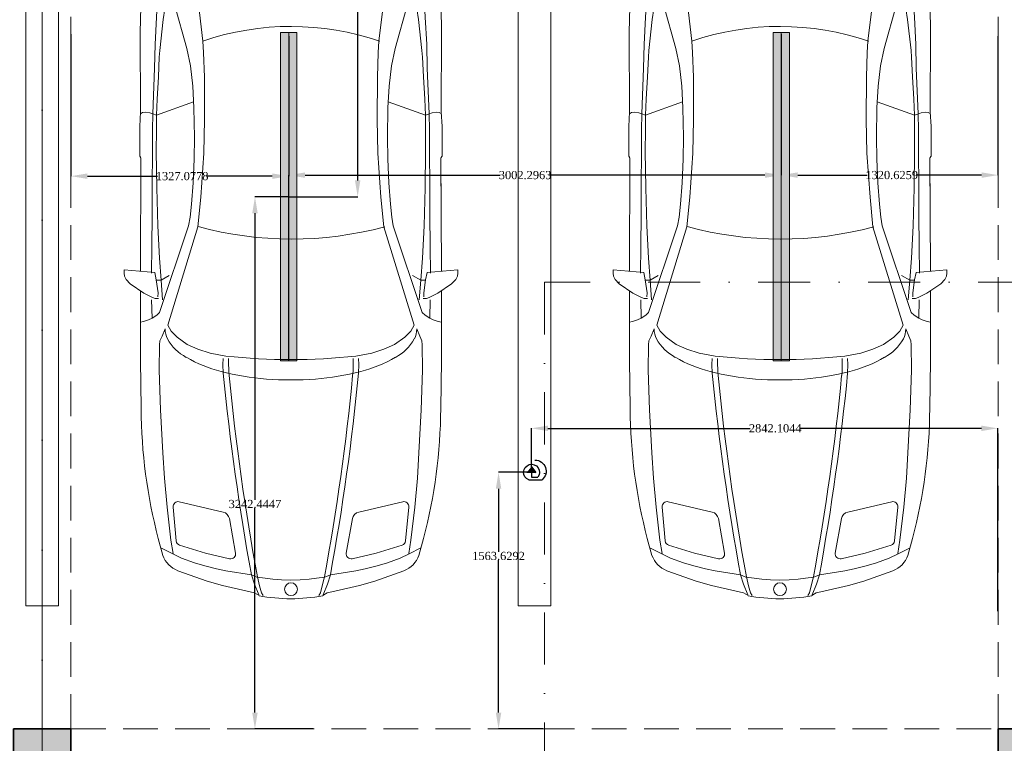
# Model space of a CAD drawing. Header units: inches. Extents: x -177438 to 34922, y -9538 to 55319.
# Tile 42 of 59: x 7631 to 13632, y 11710 to 16119. Entities that reach past the tile are written whole.
import ezdxf
from ezdxf.enums import TextEntityAlignment as Align

# ---------------------------------------------------------------- set-up
doc = ezdxf.new("R2010")
doc.units = ezdxf.units.IN
doc.header["$MEASUREMENT"] = 0
doc.linetypes.add('Dot & Dashed', pattern=[670.277762, 317.5, -176.388889, 0, -176.388874])
doc.linetypes.add('Hidden', pattern=[317.5, 211.666667, -105.833333])
for name, color, linetype in [('- განათება', 7, 'Continuous'), ('Dimensioning - General', 7, 'Continuous'), ('Marker - Section', 7, 'Continuous'), ('Structural - Bearing', 7, 'Continuous'), ('Structural - Grid', 7, 'Continuous')]:
    doc.layers.add(name, color=color, linetype=linetype)
for name, color, linetype, lineweight, true_color in [('Marker - Section_Pen_No__108', 7, 'Continuous', 13, 0xfd8379), ('Structural - Bearing_Pen_No__102', 7, 'Continuous', 13, 0xcccccc), ('Structural - Bearing_Pen_No__161', 7, 'Continuous', 13, 0x6a6a6a), ('Structural - Bearing_Pen_No__28', 7, 'Continuous', 35, 0xa80f02), ('Structural - Bearing_Pen_No__81', 7, 'Continuous', 20, 0x6a6a6a), ('Structural - Grid_Pen_No__81', 7, 'Continuous', 20, 0x6a6a6a)]:
    doc.layers.add(name, color=color, linetype=linetype, lineweight=lineweight, true_color=true_color)
doc.layers.add('New_Interior - Furniture _Pen_No__1', color=7, linetype='Continuous', lineweight=13)
doc.layers.add('Structural - Bearing_Pen_No__20', color=1, linetype='Continuous', lineweight=0)
doc.styles.add('GENERATED_STYLE_3', font='txt')
doc.styles.get("Standard").update_dxf_attribs({"font": 'arial.ttf'})
doc.dimstyles.new('GENERATED_STYLE__2', dxfattribs={"dimtxt": 100, "dimasz": 76, "dimexe": 0.18, "dimexo": 0.0625, "dimgap": 0, "dimtad": 0, "dimtih": 1, "dimtoh": 1, "dimdec": 0, "dimlfac": 0.1, "dimzin": 0, "dimdsep": 46, "dimtxsty": 'GENERATED_STYLE_3', "dimblk": 'ARROWHEAD_5', "dimblk1": 'ARROWHEAD_5', "dimblk2": 'ARROWHEAD_5', "dimcen": 0.09, "dimse1": 1, "dimse2": 1, "dimclrd": 7, "dimclre": 7, "dimclrt": 7, "dimadec": 0, "dimazin": 0, "dimtfac": 1, "dimtdec": 4, "dimtmove": 0, "dimatfit": 3, "dimfxl": 1, "dimtolj": 1, "dimtzin": 0, "dimarcsym": 0})
doc.dimstyles.get("Standard").update_dxf_attribs({"dimtxt": 0.18, "dimasz": 0.18, "dimexe": 0.18, "dimexo": 0.0625, "dimgap": 0.09, "dimtad": 0, "dimtih": 1, "dimtoh": 1, "dimdec": 4, "dimzin": 0, "dimdsep": 46, "dimtxsty": 'Standard', "dimcen": 0.09, "dimadec": 0, "dimazin": 0, "dimtfac": 1, "dimtdec": 4, "dimtofl": 0, "dimtmove": 0, "dimatfit": 3, "dimfxl": 1, "dimtolj": 1, "dimtzin": 0, "dimarcsym": 0})

# ---------------------------------------------------------------- blocks, each defined once
blk = doc.blocks.new('Column_20', base_point=(-23008.8, 32663))
at = {"layer": 'Structural - Bearing_Pen_No__161', "linetype": 'Continuous', "lineweight": 0, "true_color": 0x6a6a6a}
blk.add_hatch(color=251, dxfattribs=at).paths.add_polyline_path([(-22833.8, 32488), (-22833.8, 32838), (-23183.8, 32838), (-23183.8, 32488)])
at = {"layer": 'Structural - Bearing_Pen_No__20', "color": 1, "linetype": 'Continuous', "lineweight": 0}
for p, q in [((-23008.8, 32743), (-23008.8, 32918)), ((-23088.8, 32663), (-23263.8, 32663)), ((-22928.8, 32663), (-22753.8, 32663)), ((-23008.8, 32583), (-23008.8, 32408))]:
    blk.add_line(p, q, dxfattribs=at)
blk.add_point((-23008.8, 32663), dxfattribs=at)
at = {"layer": 'Structural - Bearing_Pen_No__28', "color": 14, "linetype": 'Continuous', "lineweight": 35, "true_color": 0xa80f02, "flags": 128}
blk.add_lwpolyline([(-22833.8, 32488), (-22833.8, 32838), (-23183.8, 32838), (-23183.8, 32488)], close=True, dxfattribs=at)
blk = doc.blocks.new('Column_24', base_point=(-17008.8, 32663))
at = {"layer": 'Structural - Bearing_Pen_No__161', "linetype": 'Continuous', "lineweight": 0, "true_color": 0x6a6a6a}
blk.add_hatch(color=251, dxfattribs=at).paths.add_polyline_path([(-16833.8, 32488), (-16833.8, 32838), (-17183.8, 32838), (-17183.8, 32488)])
at = {"layer": 'Structural - Bearing_Pen_No__20', "color": 1, "linetype": 'Continuous', "lineweight": 0}
for p, q in [((-17008.8, 32743), (-17008.8, 32918)), ((-17088.8, 32663), (-17263.8, 32663)), ((-16928.8, 32663), (-16753.8, 32663)), ((-17008.8, 32583), (-17008.8, 32408))]:
    blk.add_line(p, q, dxfattribs=at)
blk.add_point((-17008.8, 32663), dxfattribs=at)
at = {"layer": 'Structural - Bearing_Pen_No__28', "color": 14, "linetype": 'Continuous', "lineweight": 35, "true_color": 0xa80f02, "flags": 128}
blk.add_lwpolyline([(-16833.8, 32488), (-16833.8, 32838), (-17183.8, 32838), (-17183.8, 32488)], close=True, dxfattribs=at)
blk = doc.blocks.new('Standard grid marker_2')
at = {"layer": 'Structural - Grid_Pen_No__81', "color": 251, "linetype": 'Continuous', "lineweight": 20, "true_color": 0x6a6a6a}
blk.add_line((1000, 0), (27734.9, 0), dxfattribs=at)
at = {"layer": 'Structural - Grid_Pen_No__81', "color": 251, "lineweight": 20, "true_color": 0x6a6a6a, "style": 'GENERATED_STYLE_3'}
for tag, p in [('AC_MarkerText_1_0', (-1.5, -46.7)), ('AC_MarkerText_1_1', (28933.4, -46.7))]:
    blk.add_attdef(tag, text='', height=100, rotation=270, dxfattribs=at).set_placement(p, align=Align.TOP_CENTER)
blk = doc.blocks.new('Parking Place')
at = {"layer": 'New_Interior - Furniture _Pen_No__1', "color": 7, "linetype": 'Continuous', "lineweight": 13, "flags": 128}
for points in [[(-100, 0), (100, 0), (100, 5000), (-100, 5000)], [(2900, 0), (3100, 0), (3100, 5000), (2900, 5000)]]:
    blk.add_lwpolyline(points, close=True, dxfattribs=at)
blk = doc.blocks.new('Parking Place_4')
at = {"layer": 'New_Interior - Furniture _Pen_No__1', "color": 7, "linetype": 'Continuous', "lineweight": 13, "flags": 128}
for points in [[(1400, 4900), (1600, 4900), (1600, 5100), (1400, 5100)], [(-100, 0), (100, 0), (100, 5000), (-100, 5000)], [(2900, 0), (3100, 0), (3100, 5000), (2900, 5000)]]:
    blk.add_lwpolyline(points, close=True, dxfattribs=at)
blk = doc.blocks.new('Car Symbol 27')
at = {"layer": 'New_Interior - Furniture _Pen_No__1', "color": 7, "linetype": 'Continuous', "lineweight": 13}
for p, q in [((-1983.9, 1016.7), (-2004, 1016.7)), ((-2004, 1016.7), (-1988.6, 830.1)), ((-1964.9, 1014.4), (-1983.9, 1016.7)), ((-1944.8, 1004.3), (-1964.9, 1014.4)), ((-1919.1, 979.7), (-1944.8, 1004.3)), ((-1861.1, 895.8), (-1919.1, 979.7)), ((-3842.3, 905.7), (-4261.3, 866.7)), ((-3606.5, 915.3), (-3842.3, 905.7)), ((-3450, 918.4), (-3606.5, 915.3)), ((-2966.2, 916.5), (-3450, 918.4)), ((-2876.8, 920.8), (-2966.2, 916.5)), ((-2962.8, 904.3), (-2965.1, 886.4)), ((-2954.6, 917.1), (-2962.8, 904.3)), ((-2695.9, 920.8), (-2876.8, 920.8)), ((-2685.9, 914), (-2695.9, 920.8)), ((-1998.6, 917.2), (-2684.7, 914.1)), ((-2392, 914.8), (-2530.4, 914.8)), ((-1452.9, 917.2), (-1876.8, 917.1)), ((-1689.1, 897.8), (-1685.5, 917.1)), ((-1158.3, 913.1), (-1452.9, 917.2)), ((-4261.3, 866.7), (-4482.6, 822.9)), ((-3232.2, 831), (-2953.9, 842)), ((-2965.1, 886.4), (-2960.7, 860.7)), ((-2960.7, 860.7), (-2951.8, 839.5)), ((-2857.9, 843.8), (-2953.9, 842)), ((-2721.6, 843.6), (-2857.9, 843.8)), ((-2518.2, 846.6), (-2721.6, 843.6)), ((-2338.3, 846.3), (-2518.2, 846.6)), ((-2146.2, 848.2), (-2338.3, 846.3)), ((-1984.1, 850.2), (-2146.2, 848.2)), ((-1835.5, 843.2), (-1861.1, 895.8)), ((-1830, 826.5), (-1835.5, 843.2)), ((-1710.4, 846.4), (-1821, 848.8)), ((-1728.3, 817.4), (-1710.4, 846.4)), ((-1710.4, 846.4), (-1700.3, 867.6)), ((-1700.3, 867.6), (-1689.1, 897.8)), ((-4559.4, 797.3), (-4613.8, 774.1)), ((-4482.6, 822.9), (-4559.4, 797.3)), ((-3835.7, 796.2), (-4042.4, 775.3)), ((-3688.1, 810.5), (-3835.7, 796.2)), ((-3542.9, 819.2), (-3688.1, 810.5)), ((-3376.4, 827.9), (-3542.9, 819.2)), ((-3340.7, 798.8), (-3528.4, 777.9)), ((-3232.2, 831), (-3376.4, 827.9)), ((-3298.8, 802), (-3340.7, 798.8)), ((-3179.4, 807.8), (-3298.8, 802)), ((-3044.7, 815.7), (-3179.4, 807.8)), ((-2946.2, 819.4), (-3044.7, 815.7)), ((-2946.2, 819.4), (-3028.5, 593.2)), ((-2951.8, 839.5), (-2946.2, 819.4)), ((-2855.6, 820.2), (-2946.2, 819.4)), ((-2725.4, 821.1), (-2855.6, 820.2)), ((-2503.2, 817.7), (-2725.4, 821.1)), ((-2272.6, 811.5), (-2503.2, 817.7)), ((-2272.8, 623.8), (-1744, 800.6)), ((-2074.4, 801.2), (-2272.6, 811.5)), ((-1940.7, 790.9), (-2074.4, 801.2)), ((-1988.6, 830.1), (-1942.8, 821.1)), ((-1940.7, 790.9), (-1968.7, 741.8)), ((-1942.8, 821.1), (-1863.5, 809.8)), ((-1940.6, 820), (-1940.7, 790.9)), ((-1821, 782), (-1940.7, 790.9)), ((-1863.5, 809.8), (-1838.9, 810.8)), ((-1828.9, 806.4), (-1830, 826.5)), ((-1744, 800.6), (-1728.3, 817.4)), ((-1643.5, 767), (-1599.9, 784.8)), ((-1599.9, 784.8), (-1570.8, 798.1)), ((-1570.8, 798.1), (-1546.2, 800.3)), ((-1546.2, 800.3), (-1393.1, 802.3)), ((-1393.1, 802.3), (-1150.7, 794.1)), ((-1150.7, 794.1), (-888.1, 780.2)), ((-888.1, 780.2), (-734, 771.1)), ((-264.4, 779.9), (-366.4, 808.7)), ((-309.9, 792.7), (-273.7, 720)), ((-4464.9, 720.2), (-4571, 702.5)), ((-4178.7, 761), (-4464.9, 720.2)), ((-4042.4, 775.3), (-4178.7, 761)), ((-3836.9, 731.4), (-3927.4, 711.5)), ((-3740.8, 755.9), (-3836.9, 731.4)), ((-3649.1, 770.2), (-3740.8, 755.9)), ((-3594.3, 778), (-3649.1, 770.2)), ((-3623.4, 751.2), (-3627.8, 727.5)), ((-3627.8, 727.5), (-3621.3, 709.9)), ((-3593.2, 767.9), (-3623.4, 751.2)), ((-3528.4, 777.9), (-3593.2, 767.9)), ((-1665.9, 750.2), (-2265.1, 566.8)), ((-1631.2, 730.1), (-1665.9, 750.2)), ((-1593.7, 694.3), (-1631.2, 730.1)), ((-734, 771.1), (-558.6, 755.1)), ((-558.6, 755.1), (-356.4, 731.3)), ((-356.4, 731.3), (-275.9, 717.8)), ((-4647.2, 561.8), (-4614.1, 671.9)), ((-3991.2, 681.4), (-4057.1, 642.4)), ((-3927.4, 711.5), (-3991.2, 681.4)), ((-3621.3, 709.9), (-3352.1, 634.5)), ((-1548.7, 631.6), (-1593.7, 694.3)), ((-527.7, 412.9), (-590.8, 681.2)), ((-352.2, 699.1), (-558.9, 718)), ((-326.2, 678.2), (-276.9, 520.2)), ((-273.7, 720), (-247, 666.3)), ((-247, 666.3), (-219.2, 588.1)), ((-170.9, 688.4), (-107, 510.6)), ((-4159.9, 645.9), (-4625.9, 602)), ((-4088.4, 641.3), (-4159.9, 645.9)), ((-4077.3, 627.9), (-4105.3, 591.1)), ((-4075, 632.4), (-4088.4, 641.3)), ((-4070.6, 617.8), (-4075, 632.4)), ((-3398.1, 536.3), (-4070.6, 617.8)), ((-3352.1, 634.5), (-3247.1, 612)), ((-3247.1, 612), (-3122, 598.4)), ((-2533.2, 596.3), (-2404.7, 606.2)), ((-2404.7, 606.2), (-2324.2, 615)), ((-2324.2, 615), (-2272.8, 623.8)), ((-1519.8, 566.7), (-1548.7, 631.6)), ((-4134.4, 557.6), (-4168, 508.5)), ((-4105.3, 591.1), (-4134.4, 557.6)), ((-3122, 598.4), (-2990.8, 591.1)), ((-2990.8, 591.1), (-2812.5, 587.9)), ((-2812.5, 587.9), (-2677.3, 589.9)), ((-2445.7, 548.9), (-2714.5, 530.5)), ((-2677.3, 589.9), (-2533.2, 596.3)), ((-2265, 566.8), (-2445.7, 548.9)), ((-1496.4, 493), (-1519.8, 566.7)), ((-219.2, 588.1), (-200.3, 525.5)), ((-4168, 508.5), (-4205, 441.5)), ((-3328.4, 532.4), (-3398.1, 536.3)), ((-3178.7, 527.2), (-3328.4, 532.4)), ((-2919.6, 526), (-3178.7, 527.2)), ((-2714.5, 530.5), (-2919.6, 526)), ((-1478.7, 395.7), (-1496.4, 493)), ((-244, 373.6), (-276.9, 520.2)), ((-200.3, 525.5), (-181.4, 452.8)), ((-107, 510.6), (-80.3, 418)), ((-181.4, 452.8), (-170.3, 395.8)), ((-1426.2, 414.6), (-1463, 412.5)), ((-1440.4, 380.1), (-1463, 380.1)), ((-1386.8, 378.5), (-1440.4, 380.1)), ((-1374.8, 412.3), (-1426.2, 414.6)), ((-1360, 376.2), (-1386.8, 378.5)), ((-278.6, 337.5), (-487.9, 375.2)), ((-170.3, 395.8), (-146, 240.5)), ((-46.5, 267.1), (-80.3, 418)), ((-146, 240.5), (-131.5, 206.9)), ((-89.5, 222.8), (-146, 240.5)), ((-46.5, 267.1), (-35, 221.2)), ((-133.7, 204.7), (-77.9, 191.2)), ((-131.5, 206.9), (-124.9, 156.6)), ((-23.1, 195.6), (-89.5, 222.8)), ((-77.9, 191.2), (-36.6, 180)), ((-18.7, 194.4), (-35, 221.2)), ((-124.9, 156.6), (-118.3, 110.8)), ((-36.6, 180), (-18.7, 169.9)), ((-118.3, 110.8), (-115, 57.2)), ((-115, 57.2), (-112.5, 0)), ((-118.3, -110.8), (-115, -57.2)), ((-115, -57.2), (-112.5, 0)), ((-124.9, -156.6), (-118.3, -110.8)), ((-131.5, -206.9), (-124.9, -156.6)), ((-77.9, -191.2), (-36.6, -180)), ((-36.6, -180), (-18.7, -169.9)), ((-146, -240.5), (-131.5, -206.9)), ((-89.5, -222.8), (-146, -240.5)), ((-133.7, -204.7), (-77.9, -191.2)), ((-23.1, -195.6), (-89.5, -222.8)), ((-46.5, -267.1), (-35, -221.2)), ((-18.7, -194.4), (-35, -221.2)), ((-170.3, -395.8), (-146, -240.5)), ((-46.5, -267.1), (-80.3, -418)), ((-278.6, -337.5), (-487.9, -375.2)), ((-1478.7, -395.7), (-1496.4, -493)), ((-1440.4, -380.1), (-1463, -380.1)), ((-1426.2, -414.6), (-1463, -412.5)), ((-1386.8, -378.5), (-1440.4, -380.1)), ((-1374.8, -412.3), (-1426.2, -414.6)), ((-1360, -376.2), (-1386.8, -378.5)), ((-527.7, -412.9), (-590.8, -681.2)), ((-244, -373.6), (-276.9, -520.2)), ((-181.4, -452.8), (-170.3, -395.8)), ((-107, -510.6), (-80.3, -418)), ((-4168, -508.5), (-4205, -441.5)), ((-200.3, -525.5), (-181.4, -452.8)), ((-4134.4, -557.6), (-4168, -508.5)), ((-3398.1, -536.3), (-4070.6, -617.8)), ((-3328.4, -532.4), (-3398.1, -536.3)), ((-3178.7, -527.2), (-3328.4, -532.4)), ((-2919.6, -526), (-3178.7, -527.2)), ((-2714.5, -530.5), (-2919.6, -526)), ((-2445.7, -548.9), (-2714.5, -530.5)), ((-1496.4, -493), (-1519.8, -566.7)), ((-326.2, -678.2), (-276.9, -520.2)), ((-219.2, -588.1), (-200.3, -525.5)), ((-170.9, -688.4), (-107, -510.6)), ((-4647.2, -561.8), (-4614.1, -671.9)), ((-4105.3, -591.1), (-4134.4, -557.6)), ((-4077.3, -627.9), (-4105.3, -591.1)), ((-3247.1, -612), (-3122, -598.4)), ((-3122, -598.4), (-2990.8, -591.1)), ((-2946.2, -819.4), (-3028.5, -593.2)), ((-2990.8, -591.1), (-2812.5, -587.9)), ((-2812.5, -587.9), (-2677.3, -589.9)), ((-2677.3, -589.9), (-2533.2, -596.3)), ((-2533.2, -596.3), (-2404.7, -606.2)), ((-2265, -566.8), (-2445.7, -548.9)), ((-1665.9, -750.2), (-2265.1, -566.8)), ((-1519.8, -566.7), (-1548.7, -631.6)), ((-247, -666.3), (-219.2, -588.1)), ((-4159.9, -645.9), (-4625.9, -602)), ((-4088.4, -641.3), (-4159.9, -645.9)), ((-4075, -632.4), (-4088.4, -641.3)), ((-4070.6, -617.8), (-4075, -632.4)), ((-3991.2, -681.4), (-4057.1, -642.4)), ((-3621.3, -709.9), (-3352.1, -634.5)), ((-3352.1, -634.5), (-3247.1, -612)), ((-2404.7, -606.2), (-2324.2, -615)), ((-2324.2, -615), (-2272.8, -623.8)), ((-2272.8, -623.8), (-1744, -800.6)), ((-1548.7, -631.6), (-1593.7, -694.3)), ((-4464.9, -720.2), (-4571, -702.5)), ((-3927.4, -711.5), (-3991.2, -681.4)), ((-3836.9, -731.4), (-3927.4, -711.5)), ((-3627.8, -727.5), (-3621.3, -709.9)), ((-1593.7, -694.3), (-1631.2, -730.1)), ((-352.2, -699.1), (-558.9, -718)), ((-356.4, -731.3), (-275.9, -717.8)), ((-309.9, -792.7), (-273.7, -720)), ((-273.7, -720), (-247, -666.3)), ((-4559.4, -797.3), (-4613.8, -774.1)), ((-4178.7, -761), (-4464.9, -720.2)), ((-4042.4, -775.3), (-4178.7, -761)), ((-3835.7, -796.2), (-4042.4, -775.3)), ((-3740.8, -755.9), (-3836.9, -731.4)), ((-3649.1, -770.2), (-3740.8, -755.9)), ((-3594.3, -778), (-3649.1, -770.2)), ((-3623.4, -751.2), (-3627.8, -727.5)), ((-3593.2, -767.9), (-3623.4, -751.2)), ((-3528.4, -777.9), (-3593.2, -767.9)), ((-3340.7, -798.8), (-3528.4, -777.9)), ((-1940.7, -790.9), (-1968.7, -741.8)), ((-1631.2, -730.1), (-1665.9, -750.2)), ((-1643.5, -767), (-1599.9, -784.8)), ((-888.1, -780.2), (-734, -771.1)), ((-734, -771.1), (-558.6, -755.1)), ((-558.6, -755.1), (-356.4, -731.3)), ((-264.4, -779.9), (-366.4, -808.7)), ((-4482.6, -822.9), (-4559.4, -797.3)), ((-4261.3, -866.7), (-4482.6, -822.9)), ((-3688.1, -810.5), (-3835.7, -796.2)), ((-3542.9, -819.2), (-3688.1, -810.5)), ((-3376.4, -827.9), (-3542.9, -819.2)), ((-3232.2, -831), (-3376.4, -827.9)), ((-3298.8, -802), (-3340.7, -798.8)), ((-3179.4, -807.8), (-3298.8, -802)), ((-3232.2, -831), (-2953.9, -842)), ((-3044.7, -815.7), (-3179.4, -807.8)), ((-2946.2, -819.4), (-3044.7, -815.7)), ((-2953.9, -841), (-2946.2, -819.4)), ((-2855.6, -820.2), (-2946.2, -819.4)), ((-2725.4, -821.1), (-2855.6, -820.2)), ((-2503.2, -817.7), (-2725.4, -821.1)), ((-2272.6, -811.5), (-2503.2, -817.7)), ((-2074.4, -801.2), (-2272.6, -811.5)), ((-1940.7, -790.9), (-2074.4, -801.2)), ((-2004, -1016.7), (-1988.6, -830.1)), ((-1988.6, -830.1), (-1942.8, -821.1)), ((-1942.8, -821.1), (-1863.5, -809.8)), ((-1821, -782), (-1940.7, -790.9)), ((-1940.6, -820), (-1940.7, -790.9)), ((-1863.5, -809.8), (-1838.9, -810.8)), ((-1830, -826.5), (-1835.5, -843.2)), ((-1828.9, -806.4), (-1830, -826.5)), ((-1744, -800.6), (-1728.3, -817.4)), ((-1728.3, -817.4), (-1710.4, -846.4)), ((-1599.9, -784.8), (-1570.8, -798.1)), ((-1570.8, -798.1), (-1546.2, -800.3)), ((-1546.2, -800.3), (-1393.1, -802.3)), ((-1393.1, -802.3), (-1150.7, -794.1)), ((-1150.7, -794.1), (-888.1, -780.2)), ((-3842.3, -905.7), (-4261.3, -866.7)), ((-2965.1, -886.4), (-2960.7, -860.7)), ((-2962.8, -904.3), (-2965.1, -886.4)), ((-2960.7, -860.7), (-2953.9, -841)), ((-2857.9, -843.8), (-2953.9, -842)), ((-2721.6, -843.6), (-2857.9, -843.8)), ((-2518.2, -846.6), (-2721.6, -843.6)), ((-2338.3, -846.3), (-2518.2, -846.6)), ((-2146.2, -848.2), (-2338.3, -846.3)), ((-1984.1, -850.2), (-2146.2, -848.2)), ((-1861.1, -895.8), (-1919.1, -979.7)), ((-1835.5, -843.2), (-1861.1, -895.8)), ((-1710.4, -846.4), (-1821, -848.8)), ((-1710.4, -846.4), (-1700.3, -867.6)), ((-1700.3, -867.6), (-1689.1, -897.8)), ((-1689.1, -897.8), (-1685.5, -917.1)), ((-3606.5, -915.3), (-3842.3, -905.7)), ((-3450, -918.4), (-3606.5, -915.3)), ((-2966.2, -916.5), (-3450, -918.4)), ((-2876.8, -920.8), (-2966.2, -916.5)), ((-2954.6, -917.1), (-2962.8, -904.3)), ((-2695.9, -920.8), (-2876.8, -920.8)), ((-2685.9, -914), (-2695.9, -920.8)), ((-1998.6, -917.2), (-2684.7, -914.1)), ((-1452.9, -917.2), (-1876.8, -917.1)), ((-1158.3, -913.1), (-1452.9, -917.2)), ((-1983.9, -1016.7), (-2004, -1016.7)), ((-1964.9, -1014.4), (-1983.9, -1016.7)), ((-1944.8, -1004.3), (-1964.9, -1014.4)), ((-1919.1, -979.7), (-1944.8, -1004.3))]:
    blk.add_line(p, q, dxfattribs=at)
blk.add_circle((-57.9, 0), 39.1, dxfattribs=at)
for centre, radius, start, end in [((-1180, -2307.9), 3221, 75.36916, 89.61475), ((-4422.6, 614.3), 200, 102.99813, 163.26146), ((-4414.7, 561.8), 296, 137.75303, 164.57297), ((-4582.5, 705.3), 75.7, 116.25641, 132.7691), ((-4592, 723), 55.5, 112.99171, 115.54645), ((-1643.5, 634.9), 132, 62.67134, 90), ((-1726.3, 499.8), 290.3, 28.34945, 60.37994), ((-312.1, 637.7), 150, 19.75545, 71.47088), ((-561.6, 688.1), 30, 84.78088, 193.23643), ((-354.9, 669.2), 30, 17.33175, 84.78183), ((-3475.6, 243.3), 1287.3, 162.02808, 171.98842), ((-2192.2, 222.3), 832.4, 14.17197, 29.93663), ((-1944.4, 0), 2760.6, 168.25766, 191.74236), ((-1824.2, 0), 1662.8, 160.97668, 198.81628), ((-4369.4, 3.8), 2178.3, 344.82831, 15.10448), ((-2142.2, 34.3), 2636.9, 171.5296, 177.69036), ((-2728.8, 0), 1540.8, 163.34768, 196.65231), ((-2877.3, 33.6), 1542.9, 4.31369, 14.73835), ((-5076.2, 0), 3619.2, 353.72275, 6.27725), ((-2771.5, -14053.9), 14533.5, 79.59238, 84.48533), ((-2753.7, -14059.8), 14503.1, 79.59238, 84.48533), ((-479.1, 424.4), 50, 193.23683, 259.79265), ((-273.3, 367), 30, 259.79184, 12.65608), ((-1021.6, 0), 1021.6, 349.02719, 10.97288), ((-1532.9, 0), 3247.1, 177.51962, 180.00085), ((-3210.7, 0), 1877.9, 355.42992, 4.56993), ((-1505.4, 0), 3274.6, 179.99999, 180.16706), ((-1731, -5.1), 3049, 180.08431, 185.67459), ((-2877.3, -33.6), 1542.9, 345.26146, 355.68616), ((-2753.7, 14059.8), 14503.1, 275.51468, 280.40763), ((-2771.5, 14053.9), 14533.5, 275.51468, 280.40763), ((-2887.2, -128.9), 1886.2, 185.40305, 193.11311), ((-273.3, -367), 30, 347.34436, 100.20808), ((-479.1, -424.4), 50, 100.20739, 166.76344), ((-2192.2, -222.3), 832.4, 330.06304, 345.82785), ((-4110.2, -426.5), 627.7, 191.99187, 208.13274), ((-1726.3, -499.8), 290.3, 299.61936, 331.65022), ((-4422.6, -614.3), 200, 196.73854, 257.00187), ((-561.6, -688.1), 30, 166.76402, 275.21908), ((-354.9, -669.2), 30, 275.21817, 342.66825), ((-312.1, -637.7), 150, 288.52909, 340.24455), ((-4489.4, -620.3), 202.1, 210.34692, 218.91286), ((-4557.5, -675.7), 114.3, 218.74756, 231.27811), ((-4587, -712.5), 67.2, 231.27361, 246.53558), ((-1643.5, -634.9), 132, 269.99959, 297.32769), ((-1180, 2307.9), 3221, 270.38525, 284.63084)]:
    blk.add_arc(centre, radius, start, end, dxfattribs=at)
blk = doc.blocks.new('Beam_4', base_point=(-17008.8, 14663))
at = {"layer": 'Structural - Bearing_Pen_No__102', "color": 254, "linetype": 'Hidden', "lineweight": 13, "true_color": 0xcccccc}
blk.add_line((-17183.8, 32838), (-17183.8, 38888), dxfattribs=at)
blk = doc.blocks.new('Beam_5', base_point=(-23008.8, 14663))
at = {"layer": 'Structural - Bearing_Pen_No__102', "color": 254, "linetype": 'Hidden', "lineweight": 13, "true_color": 0xcccccc}
blk.add_line((-22833.8, 32838), (-22833.8, 38888), dxfattribs=at)
at = {"layer": 'Structural - Bearing_Pen_No__81', "color": 251, "linetype": 'Dot & Dashed', "lineweight": 20, "true_color": 0x6a6a6a}
blk.add_line((-23008.8, 14663), (-23008.8, 39096.2), dxfattribs=at)
blk = doc.blocks.new('Beam_13', base_point=(-47008.8, 32663))
at = {"layer": 'Structural - Bearing_Pen_No__102', "color": 254, "linetype": 'Hidden', "lineweight": 13, "true_color": 0xcccccc}
blk.add_line((-22833.8, 32838), (-17183.8, 32838), dxfattribs=at)
blk = doc.blocks.new('ARROWHEAD_5')
at = {"linetype": 'Continuous', "lineweight": 0}
blk.add_hatch(color=0, dxfattribs=at).paths.add_polyline_path([(-1, 0.2679), (0, 0), (-1, -0.2679)])
at = {"color": 0, "linetype": 'Continuous', "lineweight": 0}
blk.add_line((0, 0), (-1, 0), dxfattribs=at)
blk = doc.blocks.new('*D206')
at = {"layer": 'Defpoints', "color": 0, "linetype": 'Continuous', "transparency": 16777216}
for p in [(-16406.3, 19097.3), (31943.7, 18197.3), (-16406.3, 11797.3)]:
    blk.add_point(p, dxfattribs=at)
at = {"layer": 'Dimensioning - General', "color": 7, "linetype": 'Continuous', "lineweight": -2, "transparency": 16777216}
for p, q in [((-16330.3, 19097.3), (7571.2, 19097.3)), ((31867.7, 19097.3), (7923.5, 19097.3))]:
    blk.add_line(p, q, dxfattribs=at)
at = {"layer": 'Dimensioning - General', "color": 7, "linetype": 'Continuous', "lineweight": -2, "transparency": 16777216, "xscale": 76.00000000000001, "yscale": 76.00000000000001, "zscale": 76.00000000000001, "rotation": 180}
blk.add_blockref('ARROWHEAD_5', (-16406.3, 19097.3), dxfattribs=at)
at = {"layer": 'Dimensioning - General', "color": 7, "linetype": 'Continuous', "lineweight": -2, "transparency": 16777216, "xscale": 76.00000000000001, "yscale": 76.00000000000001, "zscale": 76.00000000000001}
blk.add_blockref('ARROWHEAD_5', (31943.7, 19097.3), dxfattribs=at)
at = {"layer": 'Dimensioning - General', "color": 7, "linetype": 'Continuous', "lineweight": 13, "transparency": 16777216, "insert": (7747.4, 19097.3), "char_height": 100, "attachment_point": 5, "style": 'GENERATED_STYLE_3'}
blk.add_mtext('\\A1;4835', dxfattribs=at)
blk = doc.blocks.new('Cutting Plane_2', base_point=(3944.3, 35559.3))
at = {"layer": 'Marker - Section_Pen_No__108', "color": 11, "linetype": 'Dot & Dashed', "lineweight": 13, "true_color": 0xfd8379}
for p, q in [((3794.3, 35559.3), (-19947.3, 35559.3)), ((-19947.3, 35559.3), (-19947.3, 30356.7))]:
    blk.add_line(p, q, dxfattribs=at)
blk = doc.blocks.new('მოძრაობის დეტექტორი')
at = {"layer": '- განათება'}
h = blk.add_hatch(color=6, dxfattribs=at)
h.dxf.hatch_style = 1
h.paths.add_polyline_path([(-100, -1), (1, -123), (100, 1)])
at = {"layer": '- განათება', "color": 6}
for p, q in [((-100, -1), (100, 1)), ((-58, 165), (233, 165)), ((0, 106), (143, 106)), ((1, -123), (100, 1))]:
    blk.add_line(p, q, dxfattribs=at)
blk.add_lwpolyline([(0, 0), (0, 106)], dxfattribs=at)
for centre, radius, start, end in [((3, 0), 176, 110.3272, 37.1447), ((77, -23), 245, 270.0765, 50.2358)]:
    blk.add_arc(centre, radius, start, end, dxfattribs=at)
blk = doc.blocks.new('მოძრაობის დედექტორი')
at = {"layer": '- განათება', "color": 6}
blk.add_blockref('მოძრაობის დეტექტორი', (0, 0), dxfattribs=at)
blk = doc.blocks.new('*D907')
at = {"layer": '- განათება', "color": 0, "lineweight": -2, "transparency": 16777216}
for p, q in [((9122.7, 17847.3), (9691.3, 17847.3)), ((9691.1, 17747.3), (9691.1, 17006.9)), ((9691.1, 15139.7), (9691.1, 16955.6)), ((9270.9, 15039.7), (9691.3, 15039.7))]:
    blk.add_line(p, q, dxfattribs=at)
at = {"layer": '- განათება', "color": 0, "transparency": 16777216}
for points in [[(9674.4, 17747.3), (9707.8, 17747.3), (9691.1, 17847.3)], [(9674.4, 15139.7), (9707.8, 15139.7), (9691.1, 15039.7)]]:
    blk.add_solid(points, dxfattribs=at)
at = {"layer": 'Defpoints', "color": 0, "transparency": 16777216}
for p in [(9122.6, 17847.3), (9691.1, 17847.3), (9270.8, 15039.7)]:
    blk.add_point(p, dxfattribs=at)
at = {"layer": '- განათება', "color": 0, "transparency": 16777216, "insert": (9691.1, 16981.2), "char_height": 50, "attachment_point": 5}
blk.add_mtext('\\A1;{\\fSylfaen|b0|i0|c0|p18;2807.5553}', dxfattribs=at)
blk = doc.blocks.new('*D908')
at = {"layer": '- განათება', "color": 0, "lineweight": -2, "transparency": 16777216}
for p, q in [((12273.1, 16030.9), (12273.1, 15171.4)), ((9270.8, 14039.8), (9270.8, 15171.7)), ((9370.8, 15171.5), (10560.2, 15171.5)), ((12173.1, 15171.5), (10863, 15171.5))]:
    blk.add_line(p, q, dxfattribs=at)
at = {"layer": '- განათება', "color": 0, "transparency": 16777216}
for points in [[(9370.8, 15188.2), (9370.8, 15154.9), (9270.8, 15171.5)], [(12173.1, 15188.2), (12173.1, 15154.9), (12273.1, 15171.5)]]:
    blk.add_solid(points, dxfattribs=at)
at = {"layer": 'Defpoints', "color": 0, "transparency": 16777216}
for p in [(12273.1, 16030.9), (9270.8, 15171.5), (9270.8, 14039.7)]:
    blk.add_point(p, dxfattribs=at)
at = {"layer": '- განათება', "color": 0, "transparency": 16777216, "insert": (10711.6, 15171.5), "char_height": 50, "attachment_point": 5}
blk.add_mtext('\\A1;{\\fSylfaen|b0|i0|c0|p18;3002.2963}', dxfattribs=at)
blk = doc.blocks.new('*D909')
at = {"layer": '- განათება', "color": 0, "lineweight": -2, "transparency": 16777216}
for p, q in [((9270.7, 15039.7), (9064.9, 15039.7)), ((9065.1, 14939.7), (9065.1, 13193)), ((9065.1, 11897.3), (9065.1, 13141.8)), ((9419.9, 11797.3), (9064.9, 11797.3))]:
    blk.add_line(p, q, dxfattribs=at)
at = {"layer": '- განათება', "color": 0, "transparency": 16777216}
for points in [[(9048.4, 14939.7), (9081.8, 14939.7), (9065.1, 15039.7)], [(9048.4, 11897.3), (9081.8, 11897.3), (9065.1, 11797.3)]]:
    blk.add_solid(points, dxfattribs=at)
at = {"layer": 'Defpoints', "color": 0, "transparency": 16777216}
for p in [(9065.1, 15039.7), (9270.8, 15039.7), (9420, 11797.3)]:
    blk.add_point(p, dxfattribs=at)
at = {"layer": '- განათება', "color": 0, "transparency": 16777216, "insert": (9065.1, 13167.4), "char_height": 50, "attachment_point": 5}
blk.add_mtext('\\A1;{\\fSylfaen|b0|i0|c0|p18;3242.4447}', dxfattribs=at)
blk = doc.blocks.new('*D910')
at = {"layer": '- განათება', "color": 0, "lineweight": -2, "transparency": 16777216}
for p, q in [((7943.7, 16030.9), (7943.7, 15165)), ((9270.8, 16017.7), (9270.8, 15165)), ((8043.7, 15165.2), (8471.6, 15165.2)), ((9170.8, 15165.2), (8770.6, 15165.2))]:
    blk.add_line(p, q, dxfattribs=at)
at = {"layer": '- განათება', "color": 0, "transparency": 16777216}
for points in [[(8043.7, 15181.9), (8043.7, 15148.6), (7943.7, 15165.2)], [(9170.8, 15181.9), (9170.8, 15148.6), (9270.8, 15165.2)]]:
    blk.add_solid(points, dxfattribs=at)
at = {"layer": 'Defpoints', "color": 0, "transparency": 16777216}
for p in [(7943.7, 16030.9), (9270.8, 16017.7), (7943.7, 15165.2)]:
    blk.add_point(p, dxfattribs=at)
at = {"layer": '- განათება', "color": 0, "transparency": 16777216, "insert": (8621.1, 15165.2), "char_height": 50, "attachment_point": 5}
blk.add_mtext('\\A1;{\\fSylfaen|b0|i0|c0|p18;1327.0778}', dxfattribs=at)
blk = doc.blocks.new('*D911')
at = {"layer": '- განათება', "color": 0, "lineweight": -2, "transparency": 16777216}
for p, q in [((12273.1, 16030.9), (12273.1, 15171.5)), ((13593.7, 16017.7), (13593.7, 15171.5)), ((12373.1, 15171.7), (12796.4, 15171.7)), ((13493.7, 15171.7), (13095.3, 15171.7))]:
    blk.add_line(p, q, dxfattribs=at)
at = {"layer": '- განათება', "color": 0, "transparency": 16777216}
for points in [[(12373.1, 15188.4), (12373.1, 15155.1), (12273.1, 15171.7)], [(13493.7, 15188.4), (13493.7, 15155.1), (13593.7, 15171.7)]]:
    blk.add_solid(points, dxfattribs=at)
at = {"layer": 'Defpoints', "color": 0, "transparency": 16777216}
for p in [(12273.1, 16030.9), (13593.7, 16017.7), (12273.1, 15171.7)]:
    blk.add_point(p, dxfattribs=at)
at = {"layer": '- განათება', "color": 0, "transparency": 16777216, "insert": (12945.9, 15171.7), "char_height": 50, "attachment_point": 5}
blk.add_mtext('\\A1;{\\fSylfaen|b0|i0|c0|p18;1320.6259}', dxfattribs=at)
blk = doc.blocks.new('*D1032')
at = {"layer": '- განათება', "color": 0, "lineweight": -2, "transparency": 16777216}
for p, q in [((10750.1, 13360.9), (10750.1, 13628.9)), ((10850.1, 13628.8), (12083.3, 13628.8)), ((13492.2, 13628.8), (12388.6, 13628.8)), ((13592.2, 12515), (13592.2, 13628.9))]:
    blk.add_line(p, q, dxfattribs=at)
at = {"layer": '- განათება', "color": 0, "transparency": 16777216}
for points in [[(10850.1, 13645.4), (10850.1, 13612.1), (10750.1, 13628.8)], [(13492.2, 13645.4), (13492.2, 13612.1), (13592.2, 13628.8)]]:
    blk.add_solid(points, dxfattribs=at)
at = {"layer": 'Defpoints', "color": 0, "transparency": 16777216}
for p in [(10750.1, 13628.8), (10750.1, 13360.9), (13592.2, 12514.9)]:
    blk.add_point(p, dxfattribs=at)
at = {"layer": '- განათება', "color": 0, "transparency": 16777216, "insert": (12236, 13628.8), "char_height": 50, "attachment_point": 5}
blk.add_mtext('\\A1;{\\fSylfaen|b0|i0|c0|p18;2842.1044}', dxfattribs=at)
blk = doc.blocks.new('*D1033')
at = {"layer": '- განათება', "color": 0, "lineweight": -2, "transparency": 16777216}
for p, q in [((10750.8, 13360.9), (10549.6, 13360.9)), ((10549.8, 13260.9), (10549.8, 12876.5)), ((10549.8, 11897.3), (10549.8, 12825.1)), ((10819.9, 11797.3), (10549.6, 11797.3))]:
    blk.add_line(p, q, dxfattribs=at)
at = {"layer": '- განათება', "color": 0, "transparency": 16777216}
for points in [[(10533.1, 13260.9), (10566.5, 13260.9), (10549.8, 13360.9)], [(10533.1, 11897.3), (10566.5, 11897.3), (10549.8, 11797.3)]]:
    blk.add_solid(points, dxfattribs=at)
at = {"layer": 'Defpoints', "color": 0, "transparency": 16777216}
for p in [(10549.8, 13360.9), (10750.8, 13360.9), (10820, 11797.3)]:
    blk.add_point(p, dxfattribs=at)
at = {"layer": '- განათება', "color": 0, "transparency": 16777216, "insert": (10549.8, 12850.8), "char_height": 50, "attachment_point": 5}
blk.add_mtext('\\A1;{\\fSylfaen|b0|i0|c0|p18;1563.6292}', dxfattribs=at)

msp = doc.modelspace()

# ---------------------------------------------------------------- block references
at = {"layer": 'New_Interior - Furniture _Pen_No__1', "color": 7, "linetype": 'Continuous', "lineweight": 13, "zscale": 1000}
for name, p in [('Parking Place_4', (4768.71602, 12547.28394)), ('Parking Place', (7768.71602, 12547.28394))]:
    msp.add_blockref(name, p, dxfattribs=at)
at = {"layer": 'New_Interior - Furniture _Pen_No__1', "color": 7, "linetype": 'Continuous', "lineweight": 13, "zscale": 1000, "rotation": 270}
for p in [(9284.26641, 12590.61141), (12264.70639, 12590.61141)]:
    msp.add_blockref('Car Symbol 27', p, dxfattribs=at)
at = {"layer": 'Structural - Bearing', "color": 254, "lineweight": 13, "true_color": 0xcccccc}
for name, p in [('Beam_5', (7768.71602, -6377.71606)), ('Beam_4', (13768.71602, -6377.71606)), ('Beam_13', (-16231.28398, 11622.28394))]:
    msp.add_blockref(name, p, dxfattribs=at)
at = {"layer": 'Structural - Bearing', "color": 14, "lineweight": 35, "true_color": 0xa80f02}
for name, p in [('Column_20', (7768.71602, 11622.28394)), ('Column_24', (13768.71602, 11622.28394))]:
    msp.add_blockref(name, p, dxfattribs=at)
at = {"layer": 'Structural - Grid', "color": 8, "linetype": 'Continuous', "lineweight": 15, "zscale": 1000, "rotation": 90}
msp.add_blockref('Standard grid marker_2', (7768.71602, -9337.64184), dxfattribs=at)

# ---------------------------------------------------------------- dimensions: what is measured, and where the dimension line sits
at = {"layer": '- განათება', "color": 1}
for base, p1, p2, angle, picture, middle in [((9691.0926940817, 17847.2839392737), (9270.7938101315, 15039.7286873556), (9122.5926940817, 17847.2839392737), 90, '*D907', (9691.0926940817, 16981.2270741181)), ((7943.71602, 15165.22707), (9270.79381, 16017.72707), (7943.71602, 16030.94475), 180, '*D910', (8621.09269, 15165.22707)), ((12273.09016, 15171.72707), (13593.71602, 16017.72707), (12273.09016, 16030.94475), 180, '*D911', (12945.87413, 15171.72707))]:
    dim = msp.add_linear_dim(base=base, p1=p1, p2=p2, angle=angle, text='{\\fSylfaen|b0|i0|c0|p18;<>}', dimstyle='Standard', override={"dimtxt": 50, "dimasz": 100}, dxfattribs=at)
    dim.commit()
    dim.dimension.update_dxf_attribs({"geometry": picture, "text_midpoint": middle, "dimtype": 160})
at = {"layer": 'Dimensioning - General', "color": 7, "linetype": 'Continuous', "lineweight": 13}
dim = msp.add_linear_dim(base=(-16406.28398, 19097.28394), p1=(31943.71602, 18197.28394), p2=(-16406.28398, 11797.28394), angle=180, dimstyle='GENERATED_STYLE__2', dxfattribs=at)
dim.commit()
dim.dimension.update_dxf_attribs({"geometry": '*D206', "text_midpoint": (7747.35252, 19097.28394), "dimtype": 160})

# ---------------------------------------------------------------- next in the draw order: block references
at = {"layer": 'Marker - Section', "color": 11, "lineweight": 13, "true_color": 0xfd8379}
msp.add_blockref('Cutting Plane_2', (34721.7883, 14518.59888), dxfattribs=at)

# ---------------------------------------------------------------- next in the draw order: hatches: boundary and pattern name
at = {"layer": '- განათება', "linetype": 'Continuous', "lineweight": 0, "true_color": 0xbfbf00}
for points in [[(9220.79381, 16039.72869), (9320.79381, 16039.72869), (9320.79381, 14039.72869), (9220.79381, 14039.72869)], [(12223.09016, 16039.72869), (12323.09016, 16039.72869), (12323.09016, 14039.72869), (12223.09016, 14039.72869)]]:
    msp.add_hatch(color=52, dxfattribs=at).paths.add_polyline_path(points)

# ---------------------------------------------------------------- next in the draw order: linework, layer by layer
at = {"layer": '- განათება', "color": 7, "linetype": 'Continuous', "lineweight": 13}
for p, q in [((9270.79381, 16039.72869), (9270.79381, 14039.72869)), ((12273.09016, 16039.72869), (12273.09016, 14039.72869))]:
    msp.add_line(p, q, dxfattribs=at)
at = {"layer": '- განათება', "color": 8, "linetype": 'Continuous', "lineweight": 15, "flags": 128}
for points in [[(9220.79381, 16039.72869), (9320.79381, 16039.72869), (9320.79381, 14039.72869), (9220.79381, 14039.72869)], [(12223.09016, 16039.72869), (12323.09016, 16039.72869), (12323.09016, 14039.72869), (12223.09016, 14039.72869)]]:
    msp.add_lwpolyline(points, close=True, dxfattribs=at)

# ---------------------------------------------------------------- next in the draw order: block references
at = {"layer": '- განათება', "color": 6, "xscale": -0.2773570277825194, "yscale": 0.2773570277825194, "zscale": 0.2773570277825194, "rotation": 180}
msp.add_blockref('მოძრაობის დედექტორი', (10750.08089, 13360.91315), dxfattribs=at)

# ---------------------------------------------------------------- next in the draw order: dimensions: what is measured, and where the dimension line sits
at = {"layer": '- განათება', "color": 1}
for base, p1, p2, angle, picture, middle in [((9270.7938101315, 15171.5470741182), (12273.0901571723, 16030.9447480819), (9270.7938101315, 14039.7286873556), 180, '*D908', (10711.5926940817, 15171.5470741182)), ((9065.0926940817, 15039.7286873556), (9420, 11797.2839392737), (9270.7938101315, 15039.7286873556), 90, '*D909', (9065.0926940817, 13167.4447480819)), ((10549.80408, 13360.89872), (10819.96928, 11797.26951), (10750.84652, 13360.89872), 90, '*D1033', (10549.80408, 12850.76951))]:
    dim = msp.add_linear_dim(base=base, p1=p1, p2=p2, angle=angle, text='{\\fSylfaen|b0|i0|c0|p18;<>}', dimstyle='Standard', override={"dimtxt": 50, "dimasz": 100}, dxfattribs=at)
    dim.commit()
    dim.dimension.update_dxf_attribs({"geometry": picture, "text_midpoint": middle, "dimtype": 160})
dim = msp.add_linear_dim(base=(10750.08089, 13628.76951), p1=(13592.1853, 12514.89872), p2=(10750.08089, 13360.88429), text='{\\fSylfaen|b0|i0|c0|p18;<>}', dimstyle='Standard', override={"dimtxt": 50, "dimasz": 100}, dxfattribs=at)
dim.commit()
dim.dimension.update_dxf_attribs({"geometry": '*D1032', "text_midpoint": (12235.96928, 13628.76951), "dimtype": 160})

doc.saveas('drawing.dxf')
